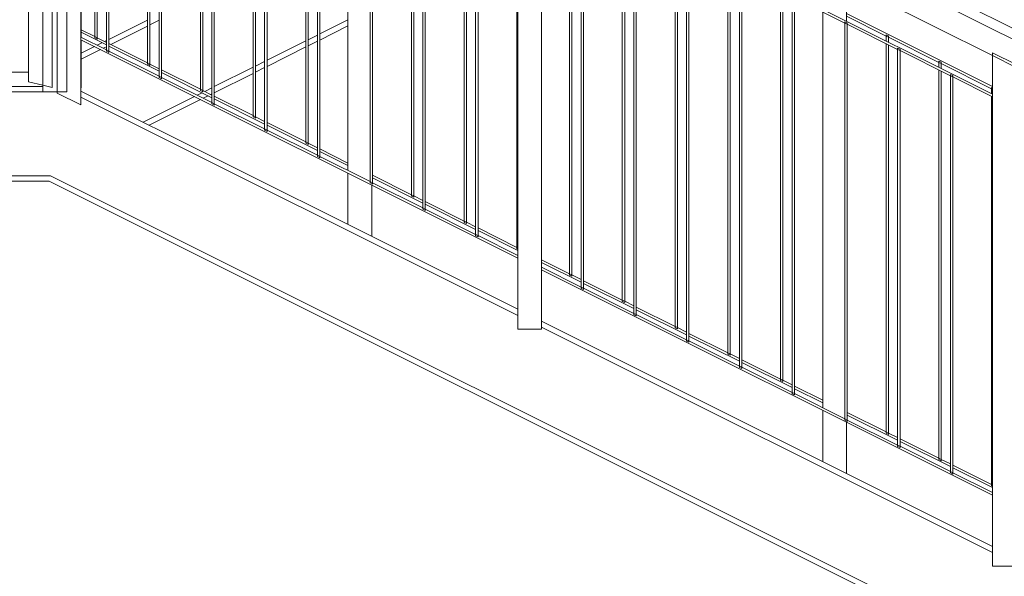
# Model space of a CAD drawing. Header units: centimetres. Extents: x -1103 to 10505, y -997 to 1780.
# Tile 95 of 102: x 9999 to 10207, y 547 to 665. Entities that reach past the tile are written whole.
import ezdxf

# ---------------------------------------------------------------- set-up
doc = ezdxf.new("R2010")
doc.units = ezdxf.units.CM
doc.header["$LTSCALE"] = 0.1
doc.header["$MEASUREMENT"] = 0
doc.layers.add('2_barierki.ISTN', color=7, linetype='Continuous')
doc.layers.add('2_lądowisko_IFC.ISTN', color=7, linetype='Continuous')

# ---------------------------------------------------------------- blocks, each defined once
blk = doc.blocks.new('ElemPrzekroju_731_2', base_point=(10358.23, -421.51))
at = {"layer": '2_lądowisko_IFC.ISTN', "color": 252, "linetype": 'Continuous', "lineweight": 9}
for p, q in [((10026.1, 664.49), (10017.92, 660.4)), ((10028.53, 664.42), (10026.6, 663.45)), ((10068.3, 664.51), (10062.37, 661.55)), ((10026.1, 663.2), (10018.34, 659.32)), ((10068.3, 663.23), (10062.37, 660.26)), ((10016.49, 659.69), (10015.46, 659.17)), ((10017.42, 660.15), (10017.05, 659.97)), ((10059.44, 660.08), (10051.26, 655.99)), ((10061.87, 661.3), (10059.94, 660.33)), ((10061.87, 660.01), (10059.94, 659.05)), ((10014.9, 658.89), (10012.1, 657.49)), ((10016.19, 658.25), (10012.1, 656.2)), ((10017.42, 658.86), (10016.75, 658.53)), ((10059.44, 658.8), (10051.26, 654.71)), ((10050.76, 655.74), (10048.82, 654.78)), ((9987.1, 653.49), (10001.03, 653.49)), ((10048.32, 654.53), (10040.14, 650.44)), ((10050.76, 654.46), (10048.82, 653.49)), ((10048.32, 653.24), (10040.14, 649.15)), ((10004.06, 650.49), (9987.1, 650.49)), ((10007.03, 649.34), (9987.1, 649.34)), ((10104.06, 603.51), (10012.03, 649.52)), ((10039.64, 650.19), (10038.13, 649.43)), ((10104.06, 602.22), (10012.03, 648.23)), ((10035.98, 648.35), (10025.17, 642.95)), ((10037.26, 647.71), (10026.46, 642.31)), ((10037.57, 649.15), (10036.54, 648.63)), ((10038.86, 648.51), (10037.82, 647.99)), ((10039.64, 648.9), (10039.41, 648.79)), ((10005.65, 631.64), (9987.1, 631.64)), ((10335.65, 466.64), (10005.65, 631.64)), ((10005.38, 630.49), (9987.1, 630.49)), ((10335.38, 465.49), (10005.38, 630.49)), ((10204.06, 553.51), (10109.06, 601.01)), ((10204.06, 552.22), (10109.06, 599.72))]:
    blk.add_line(p, q, dxfattribs=at)
blk = doc.blocks.new('ElemPrzekroju_865_2', base_point=(10358.23, -421.51))
at = {"layer": '2_barierki.ISTN', "color": 252, "linetype": 'Continuous', "lineweight": 0}
for p, q in [((10333.53, 597.85), (10009.53, 759.85)), ((10204.06, 657), (10109.06, 704.5)), ((10209.06, 654.5), (10204.06, 657))]:
    blk.add_line(p, q, dxfattribs=at)
blk = doc.blocks.new('ElemPrzekroju_866_2', base_point=(10358.23, -421.51))
at = {"layer": '2_barierki.ISTN', "color": 252, "linetype": 'Continuous', "lineweight": 0}
for p, q in [((10017.42, 658.19), (10012.03, 660.88)), ((10104.06, 614.31), (10012.03, 660.32)), ((10017.92, 657.94), (10017.42, 658.19)), ((10028.53, 652.63), (10017.92, 657.94)), ((10029.03, 652.38), (10028.53, 652.63)), ((10039.64, 647.08), (10029.03, 652.38)), ((10040.14, 646.83), (10039.64, 647.08)), ((10050.76, 641.52), (10040.14, 646.83)), ((10051.26, 641.27), (10050.76, 641.52)), ((10061.87, 635.97), (10051.26, 641.27)), ((10062.37, 635.72), (10061.87, 635.97)), ((10072.98, 630.41), (10062.37, 635.72)), ((10073.48, 630.16), (10072.98, 630.41)), ((10084.09, 624.86), (10073.48, 630.16)), ((10084.59, 624.61), (10084.09, 624.86)), ((10095.2, 619.3), (10084.59, 624.61)), ((10095.7, 619.05), (10095.2, 619.3)), ((10104.06, 614.87), (10095.7, 619.05)), ((10117.42, 608.19), (10109.06, 612.37)), ((10204.06, 564.31), (10109.06, 611.81)), ((10117.92, 607.94), (10117.42, 608.19)), ((10128.53, 602.63), (10117.92, 607.94)), ((10129.03, 602.38), (10128.53, 602.63)), ((10139.64, 597.08), (10129.03, 602.38)), ((10140.14, 596.83), (10139.64, 597.08)), ((10150.76, 591.52), (10140.14, 596.83)), ((10151.26, 591.27), (10150.76, 591.52)), ((10161.87, 585.97), (10151.26, 591.27)), ((10162.37, 585.72), (10161.87, 585.97)), ((10172.98, 580.41), (10162.37, 585.72)), ((10173.48, 580.16), (10172.98, 580.41)), ((10184.09, 574.86), (10173.48, 580.16)), ((10184.59, 574.61), (10184.09, 574.86)), ((10195.2, 569.3), (10184.59, 574.61)), ((10195.7, 569.05), (10195.2, 569.3)), ((10204.06, 564.87), (10195.7, 569.05))]:
    blk.add_line(p, q, dxfattribs=at)
blk = doc.blocks.new('ElemPrzekroju_867_2', base_point=(10358.23, -421.51))
at = {"layer": '2_barierki.ISTN', "color": 252, "linetype": 'Continuous', "lineweight": 0}
for p, q in [((10204.06, 648.87), (10109.06, 696.37)), ((10172.98, 663.85), (10162.37, 669.16)), ((10173.48, 663.6), (10172.98, 663.85)), ((10184.09, 658.3), (10173.48, 663.6)), ((10184.59, 658.05), (10184.09, 658.3)), ((10195.2, 652.74), (10184.59, 658.05)), ((10195.7, 652.49), (10195.2, 652.74)), ((10204.06, 648.31), (10195.7, 652.49))]:
    blk.add_line(p, q, dxfattribs=at)
blk = doc.blocks.new('ElemPrzekroju_899_2', base_point=(10358.23, -421.51))
at = {"layer": '2_barierki.ISTN', "color": 252, "linetype": 'Continuous', "lineweight": 0}
blk.add_line((10330.88, 601.92), (10009.6, 761.42), dxfattribs=at)
blk = doc.blocks.new('ElemPrzekroju_900_2', base_point=(10358.23, -421.51))
at = {"layer": '2_barierki.ISTN', "color": 252, "linetype": 'Continuous', "lineweight": 0}
for p, q in [((10014.99, 661), (10012.1, 662.44)), ((10017.42, 659.22), (10012.1, 661.89)), ((10015.49, 660.75), (10014.99, 661)), ((10017.42, 659.78), (10015.49, 660.75)), ((10026.1, 655.44), (10017.92, 659.53)), ((10028.53, 653.67), (10017.92, 658.97)), ((10026.6, 655.19), (10026.1, 655.44)), ((10028.53, 654.23), (10026.6, 655.19)), ((10037.21, 649.89), (10029.03, 653.98)), ((10039.64, 648.11), (10029.03, 653.42)), ((10037.71, 649.64), (10037.21, 649.89)), ((10039.64, 648.67), (10037.71, 649.64)), ((10048.32, 644.33), (10040.14, 648.42)), ((10050.76, 642.56), (10040.14, 647.86)), ((10048.82, 644.08), (10048.32, 644.33)), ((10050.76, 643.12), (10048.82, 644.08)), ((10059.44, 638.78), (10051.26, 642.87)), ((10061.87, 637), (10051.26, 642.31)), ((10059.94, 638.53), (10059.44, 638.78)), ((10061.87, 637.56), (10059.94, 638.53)), ((10068.3, 634.34), (10062.37, 637.31)), ((10068.3, 633.79), (10062.37, 636.75)), ((10081.66, 627.66), (10073.48, 631.75)), ((10084.09, 625.89), (10073.48, 631.2)), ((10082.16, 627.41), (10081.66, 627.66)), ((10084.09, 626.45), (10082.16, 627.41)), ((10092.77, 622.11), (10084.59, 626.2)), ((10095.2, 620.33), (10084.59, 625.64)), ((10093.27, 621.86), (10092.77, 622.11)), ((10095.2, 620.89), (10093.27, 621.86)), ((10103.88, 616.55), (10095.7, 620.64)), ((10104.06, 615.9), (10095.7, 620.08)), ((10104.06, 616.46), (10103.88, 616.55)), ((10114.99, 611), (10109.06, 613.96)), ((10117.42, 609.22), (10109.06, 613.4)), ((10115.49, 610.75), (10114.99, 611)), ((10117.42, 609.78), (10115.49, 610.75)), ((10126.1, 605.44), (10117.92, 609.53)), ((10128.53, 603.67), (10117.92, 608.97)), ((10126.6, 605.19), (10126.1, 605.44)), ((10128.53, 604.23), (10126.6, 605.19)), ((10137.21, 599.89), (10129.03, 603.98)), ((10139.64, 598.11), (10129.03, 603.42)), ((10137.71, 599.64), (10137.21, 599.89)), ((10139.64, 598.67), (10137.71, 599.64)), ((10148.32, 594.33), (10140.14, 598.42)), ((10150.76, 592.56), (10140.14, 597.86)), ((10148.82, 594.08), (10148.32, 594.33)), ((10150.76, 593.12), (10148.82, 594.08)), ((10159.44, 588.78), (10151.26, 592.87)), ((10161.87, 587), (10151.26, 592.31)), ((10159.94, 588.53), (10159.44, 588.78)), ((10161.87, 587.56), (10159.94, 588.53)), ((10168.3, 584.34), (10162.37, 587.31)), ((10168.3, 583.79), (10162.37, 586.75)), ((10181.66, 577.66), (10173.48, 581.75)), ((10184.09, 575.89), (10173.48, 581.2)), ((10182.16, 577.41), (10181.66, 577.66)), ((10184.09, 576.45), (10182.16, 577.41)), ((10192.77, 572.11), (10184.59, 576.2)), ((10195.2, 570.33), (10184.59, 575.64)), ((10193.27, 571.86), (10192.77, 572.11)), ((10195.2, 570.89), (10193.27, 571.86)), ((10203.88, 566.55), (10195.7, 570.64)), ((10204.06, 565.9), (10195.7, 570.08)), ((10204.06, 566.46), (10203.88, 566.55))]:
    blk.add_line(p, q, dxfattribs=at)
blk = doc.blocks.new('ElemPrzekroju_901_2', base_point=(10358.23, -421.51))
at = {"layer": '2_barierki.ISTN', "color": 252, "linetype": 'Continuous', "lineweight": 0}
for p, q in [((10204.06, 650.46), (10173.3, 665.84)), ((10181.66, 661.11), (10173.3, 665.29)), ((10182.16, 660.86), (10181.66, 661.11)), ((10192.77, 655.55), (10182.16, 660.86)), ((10193.27, 655.3), (10192.77, 655.55)), ((10203.88, 649.99), (10193.27, 655.3)), ((10204.06, 649.9), (10203.88, 649.99))]:
    blk.add_line(p, q, dxfattribs=at)
blk = doc.blocks.new('ElemPrzekroju_1421_2', base_point=(10358.23, -421.51))
at = {"layer": '2_barierki.ISTN', "color": 252, "linetype": 'Continuous', "lineweight": 0}
for p, q in [((10204.06, 657.59), (10209.06, 655.09)), ((10204.06, 657), (10204.06, 657.59)), ((10204.06, 549.34), (10204.06, 657)), ((10209.06, 654.5), (10209.06, 655.09)), ((10209.06, 549.34), (10209.06, 654.5)), ((10204.06, 549.34), (10209.06, 549.34))]:
    blk.add_line(p, q, dxfattribs=at)
blk = doc.blocks.new('ElemPrzekroju_1430_2', base_point=(10358.23, -421.51))
at = {"layer": '2_barierki.ISTN', "color": 252, "linetype": 'Continuous', "lineweight": 0}
for p, q in [((10104.06, 707.59), (10109.06, 705.09)), ((10104.06, 707), (10104.06, 707.59)), ((10104.06, 599.34), (10104.06, 707)), ((10109.06, 704.5), (10109.06, 705.09)), ((10109.06, 599.34), (10109.06, 704.5)), ((10104.06, 599.34), (10109.06, 599.34))]:
    blk.add_line(p, q, dxfattribs=at)
blk = doc.blocks.new('ElemPrzekroju_1431_2', base_point=(10358.23, -421.51))
at = {"layer": '2_barierki.ISTN', "color": 252, "linetype": 'Continuous', "lineweight": 0}
for p, q in [((10195.2, 653.02), (10195.7, 652.77)), ((10195.2, 652.74), (10195.2, 653.02)), ((10195.2, 569.3), (10195.2, 652.74)), ((10195.7, 652.49), (10195.7, 652.77)), ((10195.7, 569.05), (10195.7, 652.49)), ((10195.2, 569.02), (10195.2, 569.3)), ((10195.2, 569.02), (10195.7, 568.77)), ((10195.7, 568.77), (10195.7, 569.05))]:
    blk.add_line(p, q, dxfattribs=at)
blk = doc.blocks.new('ElemPrzekroju_1432_2', base_point=(10358.23, -421.51))
at = {"layer": '2_barierki.ISTN', "color": 252, "linetype": 'Continuous', "lineweight": 0}
for p, q in [((10184.09, 658.58), (10184.59, 658.33)), ((10184.09, 658.3), (10184.09, 658.58)), ((10184.09, 574.86), (10184.09, 658.3)), ((10184.59, 658.05), (10184.59, 658.33)), ((10184.59, 574.61), (10184.59, 658.05)), ((10184.09, 574.58), (10184.09, 574.86)), ((10184.09, 574.58), (10184.59, 574.33)), ((10184.59, 574.33), (10184.59, 574.61))]:
    blk.add_line(p, q, dxfattribs=at)
blk = doc.blocks.new('ElemPrzekroju_1433_2', base_point=(10358.23, -421.51))
at = {"layer": '2_barierki.ISTN', "color": 252, "linetype": 'Continuous', "lineweight": 0}
for p, q in [((10172.98, 664.13), (10173.48, 663.88)), ((10172.98, 663.85), (10172.98, 664.13)), ((10172.98, 580.41), (10172.98, 663.85)), ((10173.48, 663.6), (10173.48, 663.88)), ((10173.48, 580.16), (10173.48, 663.6)), ((10172.98, 580.13), (10172.98, 580.41)), ((10172.98, 580.13), (10173.48, 579.88)), ((10173.48, 579.88), (10173.48, 580.16))]:
    blk.add_line(p, q, dxfattribs=at)
blk = doc.blocks.new('ElemPrzekroju_1434_2', base_point=(10358.23, -421.51))
at = {"layer": '2_barierki.ISTN', "color": 252, "linetype": 'Continuous', "lineweight": 0}
for p, q in [((10161.87, 669.69), (10162.37, 669.44)), ((10161.87, 669.41), (10161.87, 669.69)), ((10161.87, 585.97), (10161.87, 669.41)), ((10162.37, 669.16), (10162.37, 669.44)), ((10162.37, 585.72), (10162.37, 669.16)), ((10161.87, 585.69), (10161.87, 585.97)), ((10161.87, 585.69), (10162.37, 585.44)), ((10162.37, 585.44), (10162.37, 585.72))]:
    blk.add_line(p, q, dxfattribs=at)
blk = doc.blocks.new('ElemPrzekroju_1435_2', base_point=(10358.23, -421.51))
at = {"layer": '2_barierki.ISTN', "color": 252, "linetype": 'Continuous', "lineweight": 0}
for p, q in [((10150.76, 675.24), (10151.26, 674.99)), ((10150.76, 674.96), (10150.76, 675.24)), ((10150.76, 591.52), (10150.76, 674.96)), ((10151.26, 674.71), (10151.26, 674.99)), ((10151.26, 591.27), (10151.26, 674.71)), ((10150.76, 591.24), (10150.76, 591.52)), ((10150.76, 591.24), (10151.26, 590.99)), ((10151.26, 590.99), (10151.26, 591.27))]:
    blk.add_line(p, q, dxfattribs=at)
blk = doc.blocks.new('ElemPrzekroju_1436_2', base_point=(10358.23, -421.51))
at = {"layer": '2_barierki.ISTN', "color": 252, "linetype": 'Continuous', "lineweight": 0}
for p, q in [((10139.64, 680.8), (10140.14, 680.55)), ((10139.64, 680.52), (10139.64, 680.8)), ((10139.64, 597.08), (10139.64, 680.52)), ((10140.14, 680.27), (10140.14, 680.55)), ((10140.14, 596.83), (10140.14, 680.27)), ((10139.64, 596.8), (10139.64, 597.08)), ((10139.64, 596.8), (10140.14, 596.55)), ((10140.14, 596.55), (10140.14, 596.83))]:
    blk.add_line(p, q, dxfattribs=at)
blk = doc.blocks.new('ElemPrzekroju_1437_2', base_point=(10358.23, -421.51))
at = {"layer": '2_barierki.ISTN', "color": 252, "linetype": 'Continuous', "lineweight": 0}
for p, q in [((10128.53, 686.35), (10129.03, 686.1)), ((10128.53, 686.07), (10128.53, 686.35)), ((10128.53, 602.63), (10128.53, 686.07)), ((10129.03, 685.82), (10129.03, 686.1)), ((10129.03, 602.38), (10129.03, 685.82)), ((10128.53, 602.35), (10128.53, 602.63)), ((10128.53, 602.35), (10129.03, 602.1)), ((10129.03, 602.1), (10129.03, 602.38))]:
    blk.add_line(p, q, dxfattribs=at)
blk = doc.blocks.new('ElemPrzekroju_1438_2', base_point=(10358.23, -421.51))
at = {"layer": '2_barierki.ISTN', "color": 252, "linetype": 'Continuous', "lineweight": 0}
for p, q in [((10117.42, 691.91), (10117.92, 691.66)), ((10117.42, 691.63), (10117.42, 691.91)), ((10117.42, 608.19), (10117.42, 691.63)), ((10117.92, 691.38), (10117.92, 691.66)), ((10117.92, 607.94), (10117.92, 691.38)), ((10117.42, 607.91), (10117.42, 608.19)), ((10117.42, 607.91), (10117.92, 607.66)), ((10117.92, 607.66), (10117.92, 607.94))]:
    blk.add_line(p, q, dxfattribs=at)
blk = doc.blocks.new('ElemPrzekroju_1439_2', base_point=(10358.23, -421.51))
at = {"layer": '2_barierki.ISTN', "color": 252, "linetype": 'Continuous', "lineweight": 0}
for p, q in [((10095.2, 703.02), (10095.7, 702.77)), ((10095.2, 702.74), (10095.2, 703.02)), ((10095.2, 619.3), (10095.2, 702.74)), ((10095.7, 702.49), (10095.7, 702.77)), ((10095.7, 619.05), (10095.7, 702.49)), ((10095.2, 619.02), (10095.2, 619.3)), ((10095.2, 619.02), (10095.7, 618.77)), ((10095.7, 618.77), (10095.7, 619.05))]:
    blk.add_line(p, q, dxfattribs=at)
blk = doc.blocks.new('ElemPrzekroju_1440_2', base_point=(10358.23, -421.51))
at = {"layer": '2_barierki.ISTN', "color": 252, "linetype": 'Continuous', "lineweight": 0}
for p, q in [((10084.09, 708.58), (10084.59, 708.33)), ((10084.09, 708.3), (10084.09, 708.58)), ((10084.09, 624.86), (10084.09, 708.3)), ((10084.59, 708.05), (10084.59, 708.33)), ((10084.59, 624.61), (10084.59, 708.05)), ((10084.09, 624.58), (10084.09, 624.86)), ((10084.09, 624.58), (10084.59, 624.33)), ((10084.59, 624.33), (10084.59, 624.61))]:
    blk.add_line(p, q, dxfattribs=at)
blk = doc.blocks.new('ElemPrzekroju_1441_2', base_point=(10358.23, -421.51))
at = {"layer": '2_barierki.ISTN', "color": 252, "linetype": 'Continuous', "lineweight": 0}
for p, q in [((10072.98, 714.13), (10073.48, 713.88)), ((10072.98, 713.85), (10072.98, 714.13)), ((10072.98, 630.41), (10072.98, 713.85)), ((10073.48, 713.6), (10073.48, 713.88)), ((10073.48, 630.16), (10073.48, 713.6)), ((10072.98, 630.13), (10072.98, 630.41)), ((10072.98, 630.13), (10073.48, 629.88)), ((10073.48, 629.88), (10073.48, 630.16))]:
    blk.add_line(p, q, dxfattribs=at)
blk = doc.blocks.new('ElemPrzekroju_1442_2', base_point=(10358.23, -421.51))
at = {"layer": '2_barierki.ISTN', "color": 252, "linetype": 'Continuous', "lineweight": 0}
for p, q in [((10061.87, 719.69), (10062.37, 719.44)), ((10061.87, 719.41), (10061.87, 719.69)), ((10061.87, 635.97), (10061.87, 719.41)), ((10062.37, 719.16), (10062.37, 719.44)), ((10062.37, 635.72), (10062.37, 719.16)), ((10061.87, 635.69), (10061.87, 635.97)), ((10061.87, 635.69), (10062.37, 635.44)), ((10062.37, 635.44), (10062.37, 635.72))]:
    blk.add_line(p, q, dxfattribs=at)
blk = doc.blocks.new('ElemPrzekroju_1443_2', base_point=(10358.23, -421.51))
at = {"layer": '2_barierki.ISTN', "color": 252, "linetype": 'Continuous', "lineweight": 0}
for p, q in [((10050.76, 725.24), (10051.26, 724.99)), ((10050.76, 724.96), (10050.76, 725.24)), ((10050.76, 641.52), (10050.76, 724.96)), ((10051.26, 724.71), (10051.26, 724.99)), ((10051.26, 641.27), (10051.26, 724.71)), ((10050.76, 641.24), (10050.76, 641.52)), ((10050.76, 641.24), (10051.26, 640.99)), ((10051.26, 640.99), (10051.26, 641.27))]:
    blk.add_line(p, q, dxfattribs=at)
blk = doc.blocks.new('ElemPrzekroju_1444_2', base_point=(10358.23, -421.51))
at = {"layer": '2_barierki.ISTN', "color": 252, "linetype": 'Continuous', "lineweight": 0}
for p, q in [((10039.64, 730.8), (10040.14, 730.55)), ((10039.64, 730.52), (10039.64, 730.8)), ((10039.64, 647.08), (10039.64, 730.52)), ((10040.14, 730.27), (10040.14, 730.55)), ((10040.14, 646.83), (10040.14, 730.27)), ((10039.64, 646.8), (10039.64, 647.08)), ((10039.64, 646.8), (10040.14, 646.55)), ((10040.14, 646.55), (10040.14, 646.83))]:
    blk.add_line(p, q, dxfattribs=at)
blk = doc.blocks.new('ElemPrzekroju_1445_2', base_point=(10358.23, -421.51))
at = {"layer": '2_barierki.ISTN', "color": 252, "linetype": 'Continuous', "lineweight": 0}
for p, q in [((10028.53, 736.35), (10029.03, 736.1)), ((10028.53, 736.07), (10028.53, 736.35)), ((10028.53, 652.63), (10028.53, 736.07)), ((10029.03, 735.82), (10029.03, 736.1)), ((10029.03, 652.38), (10029.03, 735.82)), ((10028.53, 652.35), (10028.53, 652.63)), ((10028.53, 652.35), (10029.03, 652.1)), ((10029.03, 652.1), (10029.03, 652.38))]:
    blk.add_line(p, q, dxfattribs=at)
blk = doc.blocks.new('ElemPrzekroju_1446_2', base_point=(10358.23, -421.51))
at = {"layer": '2_barierki.ISTN', "color": 252, "linetype": 'Continuous', "lineweight": 0}
for p, q in [((10017.42, 741.91), (10017.92, 741.66)), ((10017.42, 741.63), (10017.42, 741.91)), ((10017.42, 658.19), (10017.42, 741.63)), ((10017.92, 741.38), (10017.92, 741.66)), ((10017.92, 657.94), (10017.92, 741.38)), ((10017.42, 657.91), (10017.42, 658.19)), ((10017.42, 657.91), (10017.92, 657.66)), ((10017.92, 657.66), (10017.92, 657.94))]:
    blk.add_line(p, q, dxfattribs=at)
blk = doc.blocks.new('ElemPrzekroju_1447_2', base_point=(10358.23, -421.51))
at = {"layer": '2_barierki.ISTN', "color": 252, "linetype": 'Continuous', "lineweight": 0}
for p, q in [((10004.06, 757.59), (10007.03, 756.1)), ((10004.06, 650.73), (10004.06, 757.59)), ((10009.06, 649.34), (10009.06, 755.09)), ((10004.06, 649.34), (10004.06, 650.73)), ((10004.06, 649.34), (10007.03, 649.34)), ((10007.03, 649.34), (10009.06, 649.34))]:
    blk.add_line(p, q, dxfattribs=at)
blk = doc.blocks.new('ElemPrzekroju_1534_2', base_point=(10358.23, -421.51))
at = {"layer": '2_barierki.ISTN', "color": 252, "linetype": 'Continuous', "lineweight": 0}
for p, q in [((10007.03, 756.1), (10012.03, 753.6)), ((10007.03, 649.34), (10007.03, 756.1)), ((10012.03, 753.01), (10012.03, 753.6)), ((10012.03, 646.6), (10012.03, 753.01)), ((10007.03, 649.1), (10007.03, 649.34)), ((10007.03, 649.1), (10012.03, 646.6))]:
    blk.add_line(p, q, dxfattribs=at)
blk = doc.blocks.new('ElemPrzekroju_1535_2', base_point=(10358.23, -421.51))
at = {"layer": '2_barierki.ISTN', "color": 252, "linetype": 'Continuous', "lineweight": 0}
for p, q in [((10001.03, 758.44), (10006.03, 757.26)), ((10001.03, 757.85), (10001.03, 758.44)), ((10001.03, 651.44), (10001.03, 757.85)), ((10006.03, 650.26), (10006.03, 757.26)), ((10001.03, 651.44), (10004.06, 650.73)), ((10004.06, 650.73), (10006.03, 650.26))]:
    blk.add_line(p, q, dxfattribs=at)
blk = doc.blocks.new('ElemPrzekroju_1601_2', base_point=(10358.23, -421.51))
at = {"layer": '2_barierki.ISTN', "color": 252, "linetype": 'Continuous', "lineweight": 0}
for p, q in [((10168.3, 666.75), (10168.3, 674.88)), ((10173.3, 664.25), (10173.3, 672.38)), ((10168.3, 582.75), (10168.3, 666.19)), ((10168.3, 571.39), (10168.3, 582.19)), ((10173.3, 568.89), (10173.3, 579.69))]:
    blk.add_line(p, q, dxfattribs=at)
blk = doc.blocks.new('ElemPrzekroju_1607_2', base_point=(10358.23, -421.51))
at = {"layer": '2_barierki.ISTN', "color": 252, "linetype": 'Continuous', "lineweight": 0}
for p, q in [((10203.88, 650.27), (10204.06, 650.18)), ((10203.88, 649.99), (10203.88, 650.27)), ((10203.88, 648.96), (10203.88, 649.99)), ((10203.88, 566.55), (10203.88, 648.4)), ((10203.88, 566.27), (10203.88, 566.55)), ((10203.88, 566.27), (10204.06, 566.18))]:
    blk.add_line(p, q, dxfattribs=at)
blk = doc.blocks.new('ElemPrzekroju_1608_2', base_point=(10358.23, -421.51))
at = {"layer": '2_barierki.ISTN', "color": 252, "linetype": 'Continuous', "lineweight": 0}
for p, q in [((10192.77, 655.83), (10193.27, 655.58)), ((10192.77, 655.55), (10192.77, 655.83)), ((10192.77, 654.52), (10192.77, 655.55)), ((10193.27, 655.3), (10193.27, 655.58)), ((10192.77, 572.11), (10192.77, 653.96)), ((10193.27, 654.27), (10193.27, 655.3)), ((10193.27, 571.86), (10193.27, 653.71)), ((10192.77, 571.83), (10192.77, 572.11)), ((10192.77, 571.83), (10193.27, 571.58)), ((10193.27, 571.58), (10193.27, 571.86))]:
    blk.add_line(p, q, dxfattribs=at)
blk = doc.blocks.new('ElemPrzekroju_1609_2', base_point=(10358.23, -421.51))
at = {"layer": '2_barierki.ISTN', "color": 252, "linetype": 'Continuous', "lineweight": 0}
for p, q in [((10181.66, 661.38), (10182.16, 661.13)), ((10181.66, 661.11), (10181.66, 661.38)), ((10181.66, 660.07), (10181.66, 661.11)), ((10182.16, 660.86), (10182.16, 661.13)), ((10182.16, 659.82), (10182.16, 660.86)), ((10181.66, 577.66), (10181.66, 659.51)), ((10182.16, 577.41), (10182.16, 659.26)), ((10181.66, 577.38), (10181.66, 577.66)), ((10181.66, 577.38), (10182.16, 577.13)), ((10182.16, 577.13), (10182.16, 577.41))]:
    blk.add_line(p, q, dxfattribs=at)
blk = doc.blocks.new('ElemPrzekroju_1610_2', base_point=(10358.23, -421.51))
at = {"layer": '2_barierki.ISTN', "color": 252, "linetype": 'Continuous', "lineweight": 0}
for p, q in [((10068.3, 716.75), (10068.3, 724.88)), ((10073.3, 714.25), (10073.3, 722.38)), ((10068.3, 632.75), (10068.3, 716.19)), ((10068.3, 621.39), (10068.3, 632.19)), ((10073.3, 618.89), (10073.3, 629.69))]:
    blk.add_line(p, q, dxfattribs=at)
blk = doc.blocks.new('ElemPrzekroju_1611_2', base_point=(10358.23, -421.51))
at = {"layer": '2_barierki.ISTN', "color": 252, "linetype": 'Continuous', "lineweight": 0}
for p, q in [((10159.44, 672.5), (10159.94, 672.25)), ((10159.44, 672.22), (10159.44, 672.5)), ((10159.44, 671.18), (10159.44, 672.22)), ((10159.94, 671.97), (10159.94, 672.25)), ((10159.44, 588.78), (10159.44, 670.62)), ((10159.94, 670.93), (10159.94, 671.97)), ((10159.94, 588.53), (10159.94, 670.37)), ((10159.44, 588.5), (10159.44, 588.78)), ((10159.44, 588.5), (10159.94, 588.25)), ((10159.94, 588.25), (10159.94, 588.53))]:
    blk.add_line(p, q, dxfattribs=at)
blk = doc.blocks.new('ElemPrzekroju_1612_2', base_point=(10358.23, -421.51))
at = {"layer": '2_barierki.ISTN', "color": 252, "linetype": 'Continuous', "lineweight": 0}
for p, q in [((10148.32, 678.05), (10148.82, 677.8)), ((10148.32, 677.77), (10148.32, 678.05)), ((10148.32, 676.74), (10148.32, 677.77)), ((10148.32, 594.33), (10148.32, 676.18)), ((10148.82, 677.52), (10148.82, 677.8)), ((10148.82, 676.49), (10148.82, 677.52)), ((10148.82, 594.08), (10148.82, 675.93)), ((10148.32, 594.05), (10148.32, 594.33)), ((10148.32, 594.05), (10148.82, 593.8)), ((10148.82, 593.8), (10148.82, 594.08))]:
    blk.add_line(p, q, dxfattribs=at)
blk = doc.blocks.new('ElemPrzekroju_1613_2', base_point=(10358.23, -421.51))
at = {"layer": '2_barierki.ISTN', "color": 252, "linetype": 'Continuous', "lineweight": 0}
for p, q in [((10137.21, 683.61), (10137.71, 683.36)), ((10137.21, 683.33), (10137.21, 683.61)), ((10137.21, 682.29), (10137.21, 683.33)), ((10137.71, 683.08), (10137.71, 683.36)), ((10137.71, 682.04), (10137.71, 683.08)), ((10137.21, 599.89), (10137.21, 681.73)), ((10137.71, 599.64), (10137.71, 681.48)), ((10137.21, 599.61), (10137.21, 599.89)), ((10137.21, 599.61), (10137.71, 599.36)), ((10137.71, 599.36), (10137.71, 599.64))]:
    blk.add_line(p, q, dxfattribs=at)
blk = doc.blocks.new('ElemPrzekroju_1614_2', base_point=(10358.23, -421.51))
at = {"layer": '2_barierki.ISTN', "color": 252, "linetype": 'Continuous', "lineweight": 0}
for p, q in [((10126.1, 689.16), (10126.6, 688.91)), ((10126.1, 688.88), (10126.1, 689.16)), ((10126.1, 687.85), (10126.1, 688.88)), ((10126.6, 688.63), (10126.6, 688.91)), ((10126.6, 687.6), (10126.6, 688.63)), ((10126.1, 605.44), (10126.1, 687.29)), ((10126.6, 605.19), (10126.6, 687.04)), ((10126.1, 605.16), (10126.1, 605.44)), ((10126.1, 605.16), (10126.6, 604.91)), ((10126.6, 604.91), (10126.6, 605.19))]:
    blk.add_line(p, q, dxfattribs=at)
blk = doc.blocks.new('ElemPrzekroju_1615_2', base_point=(10358.23, -421.51))
at = {"layer": '2_barierki.ISTN', "color": 252, "linetype": 'Continuous', "lineweight": 0}
for p, q in [((10114.99, 694.72), (10115.49, 694.47)), ((10114.99, 694.44), (10114.99, 694.72)), ((10114.99, 693.4), (10114.99, 694.44)), ((10114.99, 611), (10114.99, 692.85)), ((10115.49, 694.19), (10115.49, 694.47)), ((10115.49, 693.15), (10115.49, 694.19)), ((10115.49, 610.75), (10115.49, 692.6)), ((10114.99, 610.72), (10114.99, 611)), ((10114.99, 610.72), (10115.49, 610.47)), ((10115.49, 610.47), (10115.49, 610.75))]:
    blk.add_line(p, q, dxfattribs=at)
blk = doc.blocks.new('ElemPrzekroju_1616_2', base_point=(10358.23, -421.51))
at = {"layer": '2_barierki.ISTN', "color": 252, "linetype": 'Continuous', "lineweight": 0}
for p, q in [((10103.88, 700.27), (10104.06, 700.18)), ((10103.88, 699.99), (10103.88, 700.27)), ((10103.88, 698.96), (10103.88, 699.99)), ((10103.88, 616.55), (10103.88, 698.4)), ((10103.88, 616.27), (10103.88, 616.55)), ((10103.88, 616.27), (10104.06, 616.18))]:
    blk.add_line(p, q, dxfattribs=at)
blk = doc.blocks.new('ElemPrzekroju_1617_2', base_point=(10358.23, -421.51))
at = {"layer": '2_barierki.ISTN', "color": 252, "linetype": 'Continuous', "lineweight": 0}
for p, q in [((10092.77, 705.83), (10093.27, 705.58)), ((10092.77, 705.55), (10092.77, 705.83)), ((10092.77, 704.52), (10092.77, 705.55)), ((10093.27, 705.3), (10093.27, 705.58)), ((10093.27, 704.27), (10093.27, 705.3)), ((10092.77, 622.11), (10092.77, 703.96)), ((10093.27, 621.86), (10093.27, 703.71)), ((10092.77, 621.83), (10092.77, 622.11)), ((10092.77, 621.83), (10093.27, 621.58)), ((10093.27, 621.58), (10093.27, 621.86))]:
    blk.add_line(p, q, dxfattribs=at)
blk = doc.blocks.new('ElemPrzekroju_1618_2', base_point=(10358.23, -421.51))
at = {"layer": '2_barierki.ISTN', "color": 252, "linetype": 'Continuous', "lineweight": 0}
for p, q in [((10081.66, 711.38), (10082.16, 711.13)), ((10081.66, 711.11), (10081.66, 711.38)), ((10081.66, 710.07), (10081.66, 711.11)), ((10081.66, 627.66), (10081.66, 709.51)), ((10082.16, 710.86), (10082.16, 711.13)), ((10082.16, 709.82), (10082.16, 710.86)), ((10082.16, 627.41), (10082.16, 709.26)), ((10081.66, 627.38), (10081.66, 627.66)), ((10081.66, 627.38), (10082.16, 627.13)), ((10082.16, 627.13), (10082.16, 627.41))]:
    blk.add_line(p, q, dxfattribs=at)
blk = doc.blocks.new('ElemPrzekroju_1619_2', base_point=(10358.23, -421.51))
at = {"layer": '2_barierki.ISTN', "color": 252, "linetype": 'Continuous', "lineweight": 0}
for p, q in [((10059.44, 722.5), (10059.94, 722.25)), ((10059.44, 722.22), (10059.44, 722.5)), ((10059.44, 721.18), (10059.44, 722.22)), ((10059.94, 721.97), (10059.94, 722.25)), ((10059.94, 720.93), (10059.94, 721.97)), ((10059.44, 638.78), (10059.44, 720.62)), ((10059.94, 638.53), (10059.94, 720.37)), ((10059.44, 638.5), (10059.44, 638.78)), ((10059.44, 638.5), (10059.94, 638.25)), ((10059.94, 638.25), (10059.94, 638.53))]:
    blk.add_line(p, q, dxfattribs=at)
blk = doc.blocks.new('ElemPrzekroju_1620_2', base_point=(10358.23, -421.51))
at = {"layer": '2_barierki.ISTN', "color": 252, "linetype": 'Continuous', "lineweight": 0}
for p, q in [((10048.32, 728.05), (10048.82, 727.8)), ((10048.32, 727.77), (10048.32, 728.05)), ((10048.32, 726.74), (10048.32, 727.77)), ((10048.32, 644.33), (10048.32, 726.18)), ((10048.82, 727.52), (10048.82, 727.8)), ((10048.82, 726.49), (10048.82, 727.52)), ((10048.82, 644.08), (10048.82, 725.93)), ((10048.32, 644.05), (10048.32, 644.33)), ((10048.32, 644.05), (10048.82, 643.8)), ((10048.82, 643.8), (10048.82, 644.08))]:
    blk.add_line(p, q, dxfattribs=at)
blk = doc.blocks.new('ElemPrzekroju_1621_2', base_point=(10358.23, -421.51))
at = {"layer": '2_barierki.ISTN', "color": 252, "linetype": 'Continuous', "lineweight": 0}
for p, q in [((10037.21, 733.61), (10037.71, 733.36)), ((10037.21, 733.33), (10037.21, 733.61)), ((10037.21, 732.29), (10037.21, 733.33)), ((10037.71, 733.08), (10037.71, 733.36)), ((10037.71, 732.04), (10037.71, 733.08)), ((10037.21, 649.89), (10037.21, 731.73)), ((10037.71, 649.64), (10037.71, 731.48)), ((10037.21, 649.61), (10037.21, 649.89)), ((10037.21, 649.61), (10037.71, 649.36)), ((10037.71, 649.36), (10037.71, 649.64))]:
    blk.add_line(p, q, dxfattribs=at)
blk = doc.blocks.new('ElemPrzekroju_1622_2', base_point=(10358.23, -421.51))
at = {"layer": '2_barierki.ISTN', "color": 252, "linetype": 'Continuous', "lineweight": 0}
for p, q in [((10026.1, 739.16), (10026.6, 738.91)), ((10026.1, 738.88), (10026.1, 739.16)), ((10026.1, 737.85), (10026.1, 738.88)), ((10026.6, 738.63), (10026.6, 738.91)), ((10026.6, 737.6), (10026.6, 738.63)), ((10026.1, 655.44), (10026.1, 737.29)), ((10026.6, 655.19), (10026.6, 737.04)), ((10026.1, 655.16), (10026.1, 655.44)), ((10026.1, 655.16), (10026.6, 654.91)), ((10026.6, 654.91), (10026.6, 655.19))]:
    blk.add_line(p, q, dxfattribs=at)
blk = doc.blocks.new('ElemPrzekroju_1623_2', base_point=(10358.23, -421.51))
at = {"layer": '2_barierki.ISTN', "color": 252, "linetype": 'Continuous', "lineweight": 0}
for p, q in [((10014.99, 744.72), (10015.49, 744.47)), ((10014.99, 744.44), (10014.99, 744.72)), ((10014.99, 743.4), (10014.99, 744.44)), ((10014.99, 661), (10014.99, 742.85)), ((10015.49, 744.19), (10015.49, 744.47)), ((10015.49, 743.15), (10015.49, 744.19)), ((10015.49, 660.75), (10015.49, 742.6)), ((10014.99, 660.72), (10014.99, 661)), ((10014.99, 660.72), (10015.49, 660.47)), ((10015.49, 660.47), (10015.49, 660.75))]:
    blk.add_line(p, q, dxfattribs=at)
blk = doc.blocks.new('ElemPrzekroju_1657_2', base_point=(10358.23, -421.51))
at = {"layer": '2_barierki.ISTN', "color": 252, "linetype": 'Continuous', "lineweight": 0}
for p, q in [((10012.1, 744.85), (10012.1, 752.98)), ((10012.1, 660.85), (10012.1, 744.29)), ((10012.1, 650.2), (10012.1, 660.29)), ((10012.03, 650.22), (10012.1, 650.2))]:
    blk.add_line(p, q, dxfattribs=at)

msp = doc.modelspace()

# ---------------------------------------------------------------- block references
at = {"layer": '2_barierki.ISTN', "lineweight": 0}
for name in ['ElemPrzekroju_899_2', 'ElemPrzekroju_865_2', 'ElemPrzekroju_1535_2', 'ElemPrzekroju_1447_2', 'ElemPrzekroju_1534_2', 'ElemPrzekroju_1657_2', 'ElemPrzekroju_867_2', 'ElemPrzekroju_901_2', 'ElemPrzekroju_1623_2', 'ElemPrzekroju_1446_2', 'ElemPrzekroju_1622_2', 'ElemPrzekroju_1445_2', 'ElemPrzekroju_1621_2', 'ElemPrzekroju_1444_2', 'ElemPrzekroju_1620_2', 'ElemPrzekroju_1443_2', 'ElemPrzekroju_1610_2', 'ElemPrzekroju_1619_2', 'ElemPrzekroju_1442_2', 'ElemPrzekroju_1441_2', 'ElemPrzekroju_1618_2', 'ElemPrzekroju_1440_2', 'ElemPrzekroju_1430_2', 'ElemPrzekroju_1617_2', 'ElemPrzekroju_1439_2', 'ElemPrzekroju_1616_2', 'ElemPrzekroju_1615_2', 'ElemPrzekroju_1438_2', 'ElemPrzekroju_1614_2', 'ElemPrzekroju_1437_2', 'ElemPrzekroju_1613_2', 'ElemPrzekroju_1436_2', 'ElemPrzekroju_1612_2', 'ElemPrzekroju_1435_2', 'ElemPrzekroju_1601_2', 'ElemPrzekroju_1611_2', 'ElemPrzekroju_1434_2', 'ElemPrzekroju_1433_2', 'ElemPrzekroju_900_2', 'ElemPrzekroju_866_2', 'ElemPrzekroju_1609_2', 'ElemPrzekroju_1432_2', 'ElemPrzekroju_1421_2', 'ElemPrzekroju_1608_2', 'ElemPrzekroju_1431_2', 'ElemPrzekroju_1607_2']:
    msp.add_blockref(name, (10358.23, -421.51), dxfattribs=at)
at = {"layer": '2_lądowisko_IFC.ISTN', "lineweight": 0}
msp.add_blockref('ElemPrzekroju_731_2', (10358.23, -421.51), dxfattribs=at)

doc.saveas('drawing.dxf')
